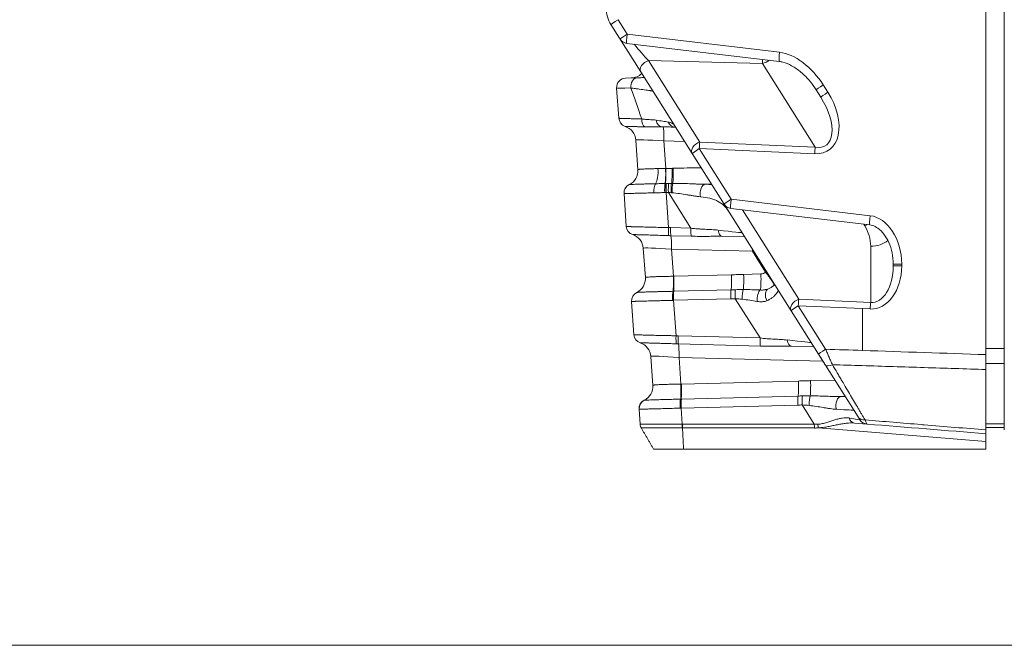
# Model space of a CAD drawing. Header units: millimetres. Extents: x 4 to 836, y 5 to 589.
# Tile 83 of 154: x 457 to 489, y 408 to 429. Entities that reach past the tile are written whole.
import ezdxf

# ---------------------------------------------------------------- set-up
doc = ezdxf.new("R2010")
doc.units = ezdxf.units.MM
doc.layers.add('1', color=7, linetype='Continuous', true_color=0xffffff)

msp = doc.modelspace()

# ---------------------------------------------------------------- linework, layer by layer
at = {"layer": '1', "color": 143, "linetype": 'Continuous', "lineweight": 18}
for p, q in [((488.795, 417.782), (488.795, 537.656)), ((477.016, 426.94), (476.049, 428.475)), ((476.563, 427.868), (481.504, 427.283)), ((478.682, 424.296), (477.016, 426.94)), ((476.525, 426.742), (476.895, 426.752)), ((476.302, 425.441), (476.233, 426.421)), ((482.849, 426.123), (482.699, 426.361)), ((476.92, 423.774), (476.852, 424.735)), ((479.714, 422.658), (478.682, 424.296)), ((476.547, 421.934), (476.473, 422.999)), ((481.89, 419.204), (479.714, 422.658)), ((479.932, 422.52), (484.437, 421.986)), ((480.383, 421.595), (479.658, 421.614)), ((477.164, 420.28), (477.098, 421.229)), ((485.195, 420.662), (485.195, 420.717)), ((476.792, 418.428), (476.717, 419.506)), ((482.775, 417.798), (481.89, 419.204)), ((482.625, 418.036), (481.9, 418.055)), ((477.408, 416.787), (477.343, 417.723)), ((482.998, 417.445), (482.775, 417.798)), ((484.055, 415.767), (482.998, 417.445)), ((488.195, 415.344), (488.195, 417.3)), ((488.795, 415.344), (488.795, 417.289)), ((483.519, 416.425), (483.638, 416.428)), ((476.995, 415.532), (476.961, 416.012)), ((484.115, 415.671), (484.055, 415.767)), ((484.345, 415.532), (483.946, 415.565)), ((488.195, 415.219), (488.195, 414.971)), ((488.195, 414.719), (488.195, 414.971)), ((478.402, 414.719), (488.195, 414.719))]:
    msp.add_line(p, q, dxfattribs=at)
at = {"layer": '1', "color": 143, "linetype": 'Continuous', "lineweight": 13}
for p, q in [((476.278, 428.635), (476.574, 428.166)), ((476.574, 428.166), (481.515, 427.581)), ((477.262, 427.312), (478.928, 424.668)), ((480.961, 427.215), (477.262, 427.312)), ((482.67, 424.502), (480.961, 427.215)), ((482.929, 426.521), (483.078, 426.283)), ((476.509, 425.176), (476.508, 425.176)), ((477.764, 424.705), (477.827, 423.813)), ((478.435, 424.688), (477.764, 424.705)), ((478.928, 424.668), (482.67, 424.502)), ((482.653, 424.29), (478.911, 424.456)), ((478.911, 424.456), (479.943, 422.817)), ((477.835, 423.034), (477.914, 421.899)), ((478.638, 421.88), (477.91, 423.036)), ((479.943, 422.817), (484.448, 422.284)), ((480.309, 422.475), (482.136, 419.576)), ((477.98, 421.897), (478.638, 421.88)), ((484.272, 421.958), (484.24, 422.01)), ((476.754, 421.67), (476.754, 421.67)), ((478.649, 421.618), (477.991, 421.635)), ((478.009, 421.199), (478.071, 420.321)), ((480.631, 421.13), (478.009, 421.199)), ((484.465, 419.473), (484.465, 421.292)), ((481.059, 420.452), (480.631, 421.13)), ((485.195, 420.717), (485.471, 420.717)), ((485.195, 420.662), (485.471, 420.662)), ((485.471, 420.717), (485.471, 420.662)), ((478.089, 420.321), (479.956, 420.37)), ((480.348, 420.382), (480.908, 420.396)), ((478.086, 419.834), (479.944, 419.883)), ((479.937, 419.59), (478.079, 419.542)), ((480.88, 418.321), (480.078, 419.595)), ((482.136, 419.576), (484.465, 419.473)), ((478.079, 419.542), (478.159, 418.393)), ((482.119, 419.364), (483.005, 417.958)), ((484.195, 419.272), (482.119, 419.364)), ((484.448, 419.261), (484.195, 419.272)), ((484.195, 419.272), (484.195, 417.917)), ((478.225, 418.391), (480.88, 418.321)), ((476.999, 418.163), (476.999, 418.163)), ((480.891, 418.059), (478.236, 418.129)), ((478.255, 417.692), (478.315, 416.827)), ((482.919, 417.57), (478.255, 417.692)), ((478.333, 416.827), (482.125, 416.927)), ((482.517, 416.939), (483.304, 416.959)), ((478.33, 416.341), (482.113, 416.44)), ((482.106, 416.147), (478.323, 416.048)), ((478.323, 416.048), (478.359, 415.531)), ((482.638, 415.53), (482.247, 416.151)), ((478.364, 415.53), (482.638, 415.53)), ((482.642, 415.405), (478.367, 415.405)), ((488.195, 414.971), (482.769, 415.412))]:
    msp.add_line(p, q, dxfattribs=at)
at = {"layer": '1', "color": 252, "linetype": 'Continuous', "lineweight": 13}
for p, q in [((488.195, 417.983), (488.795, 417.983)), ((488.795, 417.499), (488.195, 417.499)), ((488.195, 415.544), (488.795, 415.544))]:
    msp.add_line(p, q, dxfattribs=at)
at = {"layer": '1', "color": 252, "linetype": 'Continuous', "lineweight": 18}
for p, q in [((488.195, 417.499), (488.195, 417.846)), ((488.795, 417.778), (488.795, 417.499)), ((488.195, 417.3), (488.195, 417.499)), ((488.795, 417.289), (488.795, 417.499)), ((488.795, 415.419), (488.195, 415.419))]:
    msp.add_line(p, q, dxfattribs=at)
at = {"layer": '1', "color": 251, "linetype": 'Continuous', "lineweight": 18}
msp.add_line((359.949, 408.364), (510.845, 408.364), dxfattribs=at)
at = {"layer": '1', "color": 143, "linetype": 'Continuous', "lineweight": 18}
for centre, radius, start, end in [((476.895, 429.008), 1, 180, 212.2105), ((476.598, 428.166), 0.3, 212.2105, 263.2514), ((476.695, 427.247), 0.5, 271.5, 314.6811), ((476.533, 426.442), 0.3, 91.5, 184), ((476.601, 425.461), 0.3, 184, 251.9757), ((476.354, 424.7), 0.5, 4, 71.9757), ((476.772, 423.02), 0.3, 116.0243, 184), ((479.968, 422.817), 0.3, 212.2105, 263.2514), ((476.846, 421.955), 0.3, 184, 251.9757), ((476.599, 421.194), 0.5, 4, 71.9757), ((477.016, 419.527), 0.3, 116.0243, 184), ((477.092, 418.448), 0.3, 184, 251.9757), ((476.844, 417.688), 0.5, 4, 71.9757), ((477.26, 416.033), 0.3, 116.0243, 184), ((484.369, 415.831), 0.3, 212.2105, 265.352)]:
    msp.add_arc(centre, radius, start, end, dxfattribs=at)
at = {"layer": '1', "color": 143, "linetype": 'Continuous', "lineweight": 13}
msp.add_arc((480.902, 420.646), 0.25, 271.5, 308.9264, dxfattribs=at)
for centre, major_axis, ratio, start_param, end_param in [((476.303, 428.635), (-0.254, -0.16), 0.043295, 4.781005, 6.283185), ((476.598, 428.166), (-0.254, -0.16), 0.043295, 4.781005, 6.283185), ((476.598, 428.166), (-0.035, -0.298), 0.080476, 4.721912, 6.283175), ((476.772, 427.889), (0.713, -0.819), 0.012841, 4.761208, 5.484351), ((481.539, 427.581), (-0.035, -0.298), 0.080476, 4.721912, 6.27954), ((481.991, 426.039), (1.002, -1.427), 0.600947, 1.487779, 2.648226), ((477.27, 427.1), (-0.254, -0.16), 0.654571, 4.349867, 6.283185), ((480.918, 427.781), (0.013, -0.801), 0.059026, 0.784581, 0.997299), ((480.941, 427.745), (0.635, 0.4), 0.654571, 4.349867, 4.689799), ((476.902, 426.452), (-0.008, 0.3), 0.691468, 0, 1.655242), ((477.733, 426.474), (1.5, 0.052), 0.015001, 3.142117, 3.948619), ((478.008, 422.552), (1.886, -5.475), 0.005038, 2.120337, 2.353879), ((482.143, 425.798), (0.976, -1.383), 0.619087, 5.836311, 7.769629), ((482.953, 426.521), (-0.254, -0.16), 0.043295, 4.781005, 6.283185), ((483.103, 426.283), (-0.254, -0.16), 0.043295, 4.781005, 6.283185), ((482.168, 425.798), (0.846, -1.233), 0.500283, 5.842211, 7.775529), ((476.601, 425.462), (-0.299, -0.021), 0.999911, 0, 1.188335), ((477.196, 425.45), (-0.01, -0.3), 0.500098, 4.829948, 6.017033), ((477.711, 425.465), (0.008, 0.3), 0.699306, 1.88097, 3.141593), ((478.143, 425.454), (-0.008, -0.3), 0.901843, 5.201185, 6.283185), ((477.721, 424.665), (0.013, 0.5), 0.085301, 4.795792, 6.283185), ((477.86, 424.661), (1.008, -0.075), 0.036781, 1.668846, 3.146912), ((478.936, 424.456), (-0.254, -0.16), 0.654571, 4.349867, 6.283185), ((478.936, 424.456), (0.013, 0.3), 0.080955, 0.788352, 1.57438), ((478.936, 424.456), (-0.254, -0.16), 0.043295, 4.781005, 6.283185), ((482.677, 424.29), (0.013, 0.3), 0.080955, 0.788352, 1.57438), ((477.403, 423.763), (-0.013, 0.5), 0.343506, 3.611486, 4.797819), ((477.773, 423.772), (-0.012, 0.5), 0.095877, 3.605647, 4.791607), ((477.783, 423.773), (-0.013, 0.5), 0.089454, 3.605331, 4.791296), ((477.984, 423.778), (-0.012, 0.5), 0.089417, 3.602294, 4.791338), ((478.023, 423.779), (-0.012, 0.5), 0.089278, 3.599985, 4.791496), ((479.895, 420.369), (44.413, 0.884), 0.078542, 1.590075, 1.610406), ((476.772, 423.02), (0.132, -0.27), 0.999868, 3.141593, 4.328989), ((476.773, 423.021), (0.126, -0.272), 0.998812, 3.162449, 4.350961), ((477.547, 423.054), (0.007, -0.3), 0.35166, 3.613126, 4.799609), ((477.825, 423.058), (-0.004, 0.3), 0.118205, 0.465266, 1.652215), ((477.833, 423.058), (-0.004, 0.3), 0.11168, 0.46487, 1.651813), ((477.861, 423.059), (-0.008, 0.3), 0.089493, 0.463259, 1.649658), ((477.936, 423.061), (-0.008, 0.3), 0.089545, 0.4632, 1.649599), ((478.033, 423.062), (-0.002, 0.3), 0.127641, 0.462791, 1.675862), ((478.071, 423.062), (0.001, 0.3), 0.142144, 0.461465, 1.686647), ((479.117, 423.004), (0.006, 0.3), 0.580697, 0.078844, 1.953982), ((479.851, 420.328), (44.417, 0.925), 0.067314, 1.581716, 1.586115), ((479.968, 422.817), (-0.254, -0.16), 0.043295, 4.781005, 6.283185), ((479.968, 422.817), (-0.035, -0.298), 0.080476, 4.721912, 6.283175), ((484.473, 422.284), (-0.035, -0.298), 0.080476, 4.721912, 6.277558), ((484.421, 420.802), (0.119, -1.485), 0.702494, 1.457058, 3.001674), ((476.846, 421.955), (0.299, 0.021), 0.999911, 3.141593, 4.329928), ((477.94, 421.924), (0.013, 0.3), 0.083918, 1.655597, 2.844742), ((478.006, 421.922), (-0.008, -0.3), 0.085301, 4.795792, 5.982191), ((478.664, 421.904), (-0.008, -0.3), 0.085301, 4.795792, 5.982191), ((479.666, 421.914), (-0.008, -0.3), 0.512573, 5.062344, 6.283185), ((478.388, 421.947), (1.909, -0.217), 0.002715, 5.346643, 6.285359), ((484.253, 422.488), (0.635, 0.4), 0.654571, 4.349867, 4.48958), ((483.215, 421.292), (0, -1.25), 1, 1.570796, 2.132976), ((477.966, 421.158), (0.013, 0.5), 0.085301, 4.795792, 5.982191), ((484.445, 421.822), (0.75, 0), 0.707107, 4.738569, 5.582412), ((478.105, 421.155), (1.008, -0.075), 0.036781, 1.668846, 3.146912), ((480.588, 421.09), (0.013, 0.5), 0.085301, 4.795792, 4.936536), ((484.421, 420.747), (0.119, -1.485), 0.702494, 6.195627, 7.740243), ((484.445, 420.747), (0.076, -1.275), 0.585237, 6.207347, 7.751963), ((478.027, 420.28), (-0.014, 0.5), 0.089599, 3.605123, 4.791129), ((478.045, 420.281), (-0.013, 0.5), 0.089526, 3.604858, 4.791214), ((479.912, 420.329), (-0.013, 0.5), 0.089526, 3.604814, 4.791214), ((480.305, 420.341), (-0.013, 0.5), 0.089526, 3.587393, 4.791214), ((480.865, 420.356), (-0.013, 0.5), 0.089526, 3.428986, 4.791214), ((481.015, 420.411), (0.314, -0.389), 0.118734, 0, 1.57909), ((479.963, 419.615), (0.008, -0.3), 0.089526, 3.604814, 4.791214), ((480.104, 419.619), (0.009, -0.3), 0.089905, 3.604378, 4.790778), ((480.354, 419.62), (-0.006, -0.3), 0.186297, 3.593965, 4.860525), ((480.905, 419.59), (-0.022, -0.299), 0.396805, 3.454226, 5.021277), ((481.269, 419.639), (0.117, -0.276), 0.664207, 3.141593, 4.836156), ((477.016, 419.527), (0.132, -0.27), 0.999868, 3.141593, 4.328989), ((477.017, 419.527), (0.126, -0.272), 0.998812, 3.162449, 4.350961), ((478.079, 419.566), (0.005, -0.3), 0.110731, 3.606193, 4.793084), ((478.096, 419.566), (0.007, -0.3), 0.0966, 3.60519, 4.791826), ((478.105, 419.566), (0.008, -0.3), 0.089526, 3.604814, 4.791214), ((482.143, 419.364), (-0.254, -0.16), 0.654571, 4.349867, 6.283185), ((482.143, 419.364), (0.013, 0.3), 0.080955, 0.788352, 1.57438), ((482.143, 419.364), (-0.254, -0.16), 0.043295, 4.781005, 6.283185), ((484.473, 419.261), (0.013, 0.3), 0.080955, 0.788352, 1.57438), ((477.092, 418.449), (0.299, 0.021), 0.999911, 3.141593, 4.329928), ((478.185, 418.417), (-0.013, -0.3), 0.083918, 4.797189, 5.986334), ((478.251, 418.415), (-0.008, -0.3), 0.085301, 4.795792, 5.982191), ((480.906, 418.346), (-0.008, -0.3), 0.085301, 4.795792, 5.982191), ((478.211, 417.652), (0.013, 0.5), 0.085301, 4.795792, 5.982191), ((481.908, 418.355), (-0.008, -0.3), 0.512573, 5.062344, 6.283185), ((480.63, 418.389), (1.909, -0.217), 0.002715, 5.346643, 6.285359), ((483.029, 417.958), (-0.254, -0.16), 0.043295, 4.781005, 6.283185), ((478.35, 417.648), (1.008, -0.075), 0.036781, 1.668846, 3.146912), ((483.252, 417.604), (-0.254, -0.16), 0.394384, 0, 1.227132), ((478.272, 416.786), (-0.014, 0.5), 0.089599, 3.605123, 4.791129), ((478.29, 416.787), (-0.013, 0.5), 0.089526, 3.604858, 4.791214), ((482.081, 416.886), (-0.013, 0.5), 0.089526, 3.604814, 4.791214), ((482.474, 416.898), (-0.013, 0.5), 0.089526, 3.587393, 4.791214), ((482.132, 416.172), (0.008, -0.3), 0.089526, 3.604814, 4.791214), ((482.273, 416.176), (0.009, -0.3), 0.089905, 3.604378, 4.790778), ((482.524, 416.177), (-0.006, -0.3), 0.186297, 3.593965, 4.860525), ((483.527, 416.125), (0.008, -0.3), 0.630219, 3.141593, 5.088122), ((477.262, 416.034), (0.126, -0.272), 0.998812, 3.162449, 4.350961), ((478.323, 416.072), (0.005, -0.3), 0.110731, 3.606193, 4.793084), ((478.34, 416.072), (0.007, -0.3), 0.0966, 3.60519, 4.791826), ((478.349, 416.073), (0.008, -0.3), 0.089526, 3.604814, 4.791214), ((482.08, 416.087), (1.839, -0.105), 0.002954, 5.477977, 6.285291), ((483.97, 415.864), (-0.024, -0.299), 0.752324, 5.239732, 6.283185), ((482.127, 416.013), (1.988, -0.342), 0.002462, 5.679582, 6.2854), ((484.309, 415.927), (-0.254, -0.16), 0.81348, 0, 1.00541), ((478.385, 415.556), (-0.005, -0.3), 0.086118, 4.794943, 5.237322), ((482.665, 415.555), (0, -0.3), 0.087443, 4.79353, 5.235988), ((480.122, 419.195), (2.94, -3.56), 0.301184, 5.996291, 6.058814), ((480.099, 419.045), (3.062, -3.471), 0.359101, 5.976401, 6.038924), ((482.792, 415.562), (0.035, -0.298), 0.152544, 4.809433, 5.222021)]:
    msp.add_ellipse(centre, major_axis=major_axis, ratio=ratio, start_param=start_param, end_param=end_param, dxfattribs=at)
at = {"layer": '1', "color": 143, "linetype": 'Continuous', "lineweight": 18}
for centre, major_axis, ratio, start_param, end_param in [((476.421, 423.739), (0.499, 0.035), 0.999999, 5.098477, 6.283185), ((476.665, 420.245), (0.499, 0.035), 0.999999, 5.098477, 6.283185), ((476.909, 416.752), (-0.499, -0.035), 0.999999, 1.956885, 3.141593), ((477.261, 416.033), (0.132, -0.27), 0.999868, 3.141593, 4.328989), ((477.294, 415.553), (0.299, 0.021), 0.999986, 3.141593, 3.595376)]:
    msp.add_ellipse(centre, major_axis=major_axis, ratio=ratio, start_param=start_param, end_param=end_param, dxfattribs=at)
for points, degree in [([(488.195, 447.913), (488.195, 417.782)], 1), ([(476.92, 423.774), (476.92, 423.774)], 1), ([(476.641, 423.29), (476.641, 423.29), (476.64, 423.29), (476.64, 423.29)], 3), ([(476.64, 423.29), (476.64, 423.29), (476.641, 423.29), (476.641, 423.29)], 3), ([(477.164, 420.28), (477.164, 420.28)], 1), ([(476.885, 419.797), (476.885, 419.796), (476.885, 419.796), (476.885, 419.796)], 3), ([(476.885, 419.796), (476.885, 419.796), (476.885, 419.796), (476.885, 419.797)], 3), ([(482.323, 418.516), (482.376, 418.432), (482.374, 418.435)], 2), ([(477.408, 416.787), (477.408, 416.787)], 1), ([(477.13, 416.303), (477.129, 416.303), (477.129, 416.303), (477.129, 416.303)], 3), ([(477.129, 416.303), (477.129, 416.303), (477.129, 416.303), (477.13, 416.303)], 3), ([(477.429, 414.719), (477.034, 415.403)], 1), ([(488.195, 415.219), (486.912, 415.323), (485.628, 415.428), (484.345, 415.532)], 3)]:
    msp.add_open_spline(points, degree=degree, dxfattribs=at)
for points, knots in [([(481.504, 427.283), (481.542, 427.278), (481.681, 427.252), (481.927, 427.144), (482.227, 426.931), (482.491, 426.661), (482.639, 426.457), (482.699, 426.361)], [0, 0, 0, 0, 0.074838, 0.275017, 0.511896, 0.783313, 1, 1, 1, 1]), ([(476.895, 426.752), (476.949, 426.753), (477.001, 426.755), (477.077, 426.757), (477.102, 426.757), (477.128, 426.758), (477.13, 426.758), (477.132, 426.758)], [0, 0, 0, 0, 0.648824, 0.648824, 0.973236, 0.973236, 1, 1, 1, 1]), ([(477.703, 425.165), (477.658, 425.167), (477.612, 425.166), (477.519, 425.164), (477.473, 425.163), (477.379, 425.16), (477.333, 425.16), (477.239, 425.16), (477.193, 425.16), (477.147, 425.162)], [0, 0, 0, 0, 0.25, 0.25, 0.5, 0.5, 0.75, 0.75, 1, 1, 1, 1]), ([(478.135, 425.154), (478.134, 425.154), (478.134, 425.154), (478.081, 425.155), (478.018, 425.157), (477.926, 425.159), (477.907, 425.16), (477.869, 425.161), (477.81, 425.163), (477.747, 425.164), (477.703, 425.165)], [0, 0, 0, 0, 0.000469, 0.000469, 0.500234, 0.500234, 0.625176, 0.625176, 0.750117, 1, 1, 1, 1]), ([(478.135, 425.154), (478.108, 425.155), (478.079, 425.155), (478.015, 425.157), (477.981, 425.158), (477.873, 425.161), (477.792, 425.163), (477.703, 425.165)], [0, 0, 0, 0, 0.25, 0.25, 0.5, 0.5, 1, 1, 1, 1]), ([(484.437, 421.986), (484.464, 421.983), (484.557, 421.964), (484.725, 421.875), (484.911, 421.684), (485.068, 421.411), (485.171, 421.078), (485.195, 420.84), (485.195, 420.717)], [0, 0, 0, 0, 0.050858, 0.181159, 0.35065, 0.548442, 0.771002, 1, 1, 1, 1]), ([(479.658, 421.614), (479.578, 421.616), (479.496, 421.616), (479.331, 421.616), (479.248, 421.615), (479.121, 421.614), (479.079, 421.614), (478.994, 421.614), (478.951, 421.614), (478.822, 421.614), (478.736, 421.616), (478.649, 421.618)], [0, 0, 0, 0, 0.25, 0.25, 0.5, 0.5, 0.625, 0.625, 0.75, 0.75, 1, 1, 1, 1]), ([(481.151, 419.916), (481.186, 419.93), (481.216, 419.946), (481.271, 419.979), (481.295, 419.995), (481.336, 420.027), (481.353, 420.042), (481.369, 420.057)], [0, 0, 0, 0, 0.340483, 0.340483, 0.680967, 0.680967, 1, 1, 1, 1]), ([(482.316, 418.526), (482.329, 418.507), (482.361, 418.456), (482.373, 418.437), (482.374, 418.435), (482.374, 418.435)], [0, 0, 0, 0, 0.292474, 0.899514, 1, 1, 1, 1]), ([(481.9, 418.055), (481.82, 418.058), (481.738, 418.058), (481.573, 418.057), (481.49, 418.056), (481.363, 418.055), (481.321, 418.055), (481.236, 418.055), (481.193, 418.055), (481.064, 418.056), (480.978, 418.057), (480.891, 418.059)], [0, 0, 0, 0, 0.25, 0.25, 0.5, 0.5, 0.625, 0.625, 0.75, 0.75, 1, 1, 1, 1]), ([(482.998, 417.445), (482.98, 417.472), (482.962, 417.501), (482.926, 417.558), (482.908, 417.588), (482.88, 417.632), (482.87, 417.647), (482.852, 417.677), (482.842, 417.692), (482.813, 417.737), (482.794, 417.768), (482.775, 417.798)], [0, 0, 0, 0, 0.25, 0.25, 0.5, 0.5, 0.625, 0.625, 0.75, 0.75, 1, 1, 1, 1]), ([(488.195, 417.782), (488.195, 417.74), (488.195, 417.656), (488.195, 417.574), (488.195, 417.513), (488.195, 417.493), (488.195, 417.453), (488.195, 417.433), (488.195, 417.375), (488.195, 417.337), (488.195, 417.3)], [0, 0, 0, 0, 0.25, 0.5, 0.5, 0.625, 0.625, 0.75, 0.75, 1, 1, 1, 1]), ([(484.115, 415.671), (484.115, 415.671), (484.114, 415.673), (484.108, 415.682), (484.105, 415.688), (484.094, 415.705), (484.088, 415.715), (484.073, 415.738), (484.064, 415.752), (484.055, 415.767)], [0, 0, 0, 0, 0.25, 0.25, 0.5, 0.5, 0.75, 0.75, 1, 1, 1, 1]), ([(478.366, 415.405), (478.366, 415.425), (478.365, 415.445), (478.364, 415.487), (478.364, 415.509), (478.364, 415.531)], [0, 0, 0, 0, 0.5, 0.5, 1, 1, 1, 1]), ([(488.195, 415.344), (488.195, 415.323), (488.195, 415.287), (488.195, 415.261), (488.195, 415.246), (488.195, 415.241), (488.195, 415.233), (488.195, 415.23), (488.195, 415.222), (488.195, 415.219), (488.195, 415.219)], [0, 0, 0, 0, 0.250182, 0.500365, 0.500365, 0.625456, 0.625456, 0.750547, 0.750547, 1, 1, 1, 1]), ([(478.402, 414.719), (478.168, 414.719), (477.942, 414.719), (477.565, 414.719), (477.44, 414.719), (477.429, 414.719), (477.429, 414.719), (477.429, 414.719)], [0, 0, 0, 0, 0.444489, 0.444489, 0.97588, 0.97588, 1, 1, 1, 1])]:
    msp.add_open_spline(points, degree=3, knots=knots, dxfattribs=at)
at = {"layer": '1', "color": 143, "linetype": 'Continuous', "lineweight": 13}
for points, knots in [([(477.412, 426.312), (477.41, 426.315), (477.403, 426.317), (477.381, 426.324), (477.366, 426.327), (477.337, 426.333), (477.327, 426.335), (477.304, 426.339), (477.291, 426.341), (477.252, 426.347), (477.222, 426.351), (477.125, 426.365), (477.05, 426.375), (476.946, 426.389), (476.925, 426.392), (476.881, 426.398), (476.815, 426.406), (476.745, 426.415), (476.696, 426.421)], [0, 0, 0, 0, 0.125, 0.125, 0.25, 0.25, 0.3125, 0.3125, 0.375, 0.375, 0.5, 0.5, 0.75, 0.75, 0.8125, 0.8125, 0.875, 1, 1, 1, 1]), ([(476.302, 425.441), (476.302, 425.44), (476.306, 425.44), (476.319, 425.439), (476.324, 425.439), (476.334, 425.439), (476.337, 425.438), (476.345, 425.438), (476.349, 425.438), (476.37, 425.437), (476.411, 425.436), (476.468, 425.434), (476.509, 425.433), (476.518, 425.433), (476.535, 425.432), (476.561, 425.431), (476.59, 425.431), (476.649, 425.429), (476.691, 425.428), (476.759, 425.426), (476.783, 425.426), (476.832, 425.425), (476.857, 425.424), (476.935, 425.422), (476.989, 425.421), (477.046, 425.42)], [0, 0, 0, 0, 0.125, 0.125, 0.1875, 0.1875, 0.21875, 0.21875, 0.25, 0.25, 0.375, 0.5, 0.5, 0.53125, 0.53125, 0.5625, 0.625, 0.625, 0.75, 0.75, 0.8125, 0.8125, 0.875, 0.875, 1, 1, 1, 1]), ([(477.046, 425.42), (477.088, 425.413), (477.129, 425.408), (477.21, 425.401), (477.249, 425.398), (477.326, 425.394), (477.364, 425.392), (477.438, 425.387), (477.474, 425.384), (477.509, 425.379)], [0, 0, 0, 0, 0.25, 0.25, 0.5, 0.5, 0.75, 0.75, 1, 1, 1, 1]), ([(477.509, 425.379), (477.588, 425.367), (477.66, 425.356), (477.759, 425.341), (477.79, 425.337), (477.848, 425.328), (477.875, 425.323), (477.9, 425.319)], [0, 0, 0, 0, 0.5, 0.5, 0.75, 0.75, 1, 1, 1, 1]), ([(477.9, 425.319), (477.951, 425.311), (477.993, 425.299), (478.061, 425.262), (478.088, 425.238), (478.107, 425.208)], [0, 0, 0, 0, 0.5, 0.5, 1, 1, 1, 1]), ([(477.147, 425.162), (477.099, 425.163), (477.053, 425.165), (476.987, 425.167), (476.966, 425.167), (476.924, 425.168), (476.904, 425.169), (476.846, 425.171), (476.81, 425.172), (476.76, 425.173), (476.744, 425.173), (476.713, 425.174), (476.699, 425.174), (476.657, 425.175), (476.608, 425.176), (476.572, 425.177), (476.549, 425.177), (476.543, 425.177), (476.531, 425.177), (476.526, 425.177), (476.514, 425.177), (476.51, 425.177), (476.509, 425.176)], [0, 0, 0, 0, 0.125, 0.125, 0.1875, 0.1875, 0.25, 0.25, 0.375, 0.375, 0.4375, 0.4375, 0.5, 0.5, 0.625, 0.75, 0.75, 0.8125, 0.8125, 0.875, 0.875, 1, 1, 1, 1]), ([(476.92, 423.774), (476.92, 423.776), (476.927, 423.779), (476.95, 423.783), (476.972, 423.786), (476.981, 423.787), (476.999, 423.788), (477.01, 423.789), (477.043, 423.792), (477.068, 423.793), (477.112, 423.796), (477.127, 423.797), (477.159, 423.798), (477.176, 423.799), (477.229, 423.801), (477.266, 423.803), (477.326, 423.805), (477.347, 423.805), (477.389, 423.806), (477.411, 423.807), (477.478, 423.809), (477.525, 423.81), (477.573, 423.811)], [0, 0, 0, 0, 0.125, 0.25, 0.25, 0.3125, 0.3125, 0.375, 0.375, 0.5, 0.5, 0.5625, 0.5625, 0.625, 0.625, 0.75, 0.75, 0.8125, 0.8125, 0.875, 0.875, 1, 1, 1, 1]), ([(476.641, 423.29), (476.643, 423.291), (476.656, 423.292), (476.687, 423.294), (476.718, 423.296), (476.729, 423.297), (476.754, 423.298), (476.768, 423.298), (476.812, 423.3), (476.845, 423.301), (476.902, 423.303), (476.921, 423.304), (476.953, 423.305), (476.963, 423.305), (476.985, 423.306), (476.996, 423.306), (477.052, 423.308), (477.101, 423.31), (477.177, 423.312), (477.204, 423.312), (477.245, 423.314), (477.258, 423.314), (477.286, 423.315), (477.301, 423.315), (477.372, 423.317), (477.431, 423.318), (477.493, 423.32)], [0, 0, 0, 0, 0.125, 0.25, 0.25, 0.3125, 0.3125, 0.375, 0.375, 0.5, 0.5, 0.5625, 0.5625, 0.59375, 0.59375, 0.625, 0.625, 0.75, 0.75, 0.8125, 0.8125, 0.84375, 0.84375, 0.875, 0.875, 1, 1, 1, 1]), ([(478.053, 423.331), (478.144, 423.331), (478.235, 423.331), (478.414, 423.327), (478.503, 423.324), (478.635, 423.319), (478.679, 423.317), (478.767, 423.313), (478.811, 423.311), (478.897, 423.308), (478.94, 423.307), (479.025, 423.305), (479.067, 423.304), (479.109, 423.304)], [0, 0, 0, 0, 0.25, 0.25, 0.5, 0.5, 0.625, 0.625, 0.75, 0.75, 0.875, 0.875, 1, 1, 1, 1]), ([(477.442, 423.025), (477.373, 423.024), (477.307, 423.022), (477.181, 423.018), (477.12, 423.017), (477.048, 423.015), (477.034, 423.015), (477.005, 423.014), (476.991, 423.013), (476.95, 423.012), (476.924, 423.012), (476.848, 423.01), (476.801, 423.008), (476.737, 423.007), (476.717, 423.006), (476.688, 423.005), (476.679, 423.005), (476.661, 423.004), (476.652, 423.004), (476.61, 423.003), (476.581, 423.002), (476.545, 423.001), (476.534, 423.001), (476.515, 423), (476.507, 423), (476.486, 422.999), (476.478, 422.999), (476.474, 422.999)], [0, 0, 0, 0, 0.125, 0.125, 0.25, 0.25, 0.28125, 0.28125, 0.3125, 0.3125, 0.375, 0.375, 0.5, 0.5, 0.5625, 0.5625, 0.59375, 0.59375, 0.625, 0.625, 0.75, 0.75, 0.8125, 0.8125, 0.875, 0.875, 1, 1, 1, 1]), ([(477.79, 423.033), (477.73, 423.032), (477.672, 423.03), (477.556, 423.028), (477.498, 423.027), (477.442, 423.025)], [0, 0, 0, 0, 0.5, 0.5, 1, 1, 1, 1]), ([(477.8, 423.033), (477.798, 423.033), (477.797, 423.033), (477.793, 423.033), (477.792, 423.033), (477.79, 423.033)], [0, 0, 0, 0, 0.522587, 0.522587, 1, 1, 1, 1]), ([(478.953, 422.895), (478.919, 422.899), (478.883, 422.903), (478.811, 422.914), (478.774, 422.919), (478.718, 422.928), (478.699, 422.932), (478.662, 422.938), (478.605, 422.947), (478.547, 422.957), (478.431, 422.976), (478.352, 422.989), (478.193, 423.011), (478.112, 423.02), (478.029, 423.028)], [0, 0, 0, 0, 0.125, 0.125, 0.25, 0.25, 0.3125, 0.3125, 0.375, 0.5, 0.5, 0.75, 0.75, 1, 1, 1, 1]), ([(479.864, 422.419), (479.816, 422.495), (479.764, 422.56), (479.645, 422.672), (479.579, 422.719), (479.484, 422.767), (479.464, 422.776), (479.424, 422.793), (479.363, 422.817), (479.297, 422.836), (479.16, 422.869), (479.061, 422.884), (478.953, 422.895)], [0, 0, 0, 0, 0.25, 0.25, 0.5, 0.5, 0.5625, 0.5625, 0.625, 0.75, 0.75, 1, 1, 1, 1]), ([(476.547, 421.934), (476.547, 421.934), (476.548, 421.934), (476.55, 421.934), (476.551, 421.934), (476.558, 421.933), (476.564, 421.933), (476.59, 421.932), (476.615, 421.931), (476.657, 421.929), (476.666, 421.929), (476.685, 421.929), (476.715, 421.928), (476.749, 421.927), (476.822, 421.925), (476.878, 421.923), (477.004, 421.92), (477.072, 421.918), (477.183, 421.916), (477.221, 421.915), (477.28, 421.913), (477.3, 421.913), (477.341, 421.912), (477.361, 421.912), (477.466, 421.909), (477.552, 421.907), (477.685, 421.904), (477.73, 421.903), (477.798, 421.902), (477.821, 421.901), (477.868, 421.9), (477.891, 421.9), (477.914, 421.899)], [0, 0, 0, 0, 0.03125, 0.03125, 0.0625, 0.0625, 0.125, 0.125, 0.25, 0.25, 0.28125, 0.28125, 0.3125, 0.375, 0.375, 0.5, 0.5, 0.625, 0.625, 0.6875, 0.6875, 0.71875, 0.71875, 0.75, 0.75, 0.875, 0.875, 0.9375, 0.9375, 0.96875, 0.96875, 1, 1, 1, 1]), ([(478.638, 421.88), (478.715, 421.871), (478.792, 421.864), (478.907, 421.855), (478.945, 421.852), (479.021, 421.848), (479.058, 421.845), (479.169, 421.839), (479.241, 421.836), (479.382, 421.828), (479.451, 421.823), (479.519, 421.815)], [0, 0, 0, 0, 0.25, 0.25, 0.375, 0.375, 0.5, 0.5, 0.75, 0.75, 1, 1, 1, 1]), ([(477.921, 421.637), (477.901, 421.638), (477.881, 421.639), (477.842, 421.64), (477.822, 421.641), (477.764, 421.643), (477.726, 421.644), (477.614, 421.648), (477.541, 421.651), (477.453, 421.653), (477.435, 421.654), (477.401, 421.655), (477.35, 421.657), (477.301, 421.658), (477.208, 421.661), (477.15, 421.663), (477.042, 421.666), (476.995, 421.667), (476.932, 421.668), (476.913, 421.669), (476.877, 421.669), (476.861, 421.67), (476.817, 421.67), (476.795, 421.671), (476.772, 421.671), (476.766, 421.671), (476.759, 421.67), (476.758, 421.67), (476.755, 421.67), (476.754, 421.67), (476.754, 421.67)], [0, 0, 0, 0, 0.03125, 0.03125, 0.0625, 0.0625, 0.125, 0.125, 0.25, 0.25, 0.28125, 0.28125, 0.3125, 0.375, 0.375, 0.5, 0.5, 0.625, 0.625, 0.6875, 0.6875, 0.75, 0.75, 0.875, 0.875, 0.9375, 0.9375, 0.96875, 0.96875, 1, 1, 1, 1]), ([(477.164, 420.28), (477.164, 420.283), (477.169, 420.285), (477.186, 420.288), (477.193, 420.289), (477.205, 420.291), (477.21, 420.291), (477.22, 420.292), (477.225, 420.293), (477.252, 420.296), (477.28, 420.298), (477.328, 420.301), (477.345, 420.302), (477.373, 420.303), (477.383, 420.304), (477.402, 420.305), (477.412, 420.305), (477.464, 420.307), (477.51, 420.309), (477.583, 420.311), (477.609, 420.312), (477.662, 420.314), (477.689, 420.314), (477.771, 420.316), (477.828, 420.317), (477.918, 420.319), (477.948, 420.319), (478.009, 420.32), (478.04, 420.32), (478.071, 420.321)], [0, 0, 0, 0, 0.125, 0.125, 0.1875, 0.1875, 0.21875, 0.21875, 0.25, 0.25, 0.375, 0.375, 0.4375, 0.4375, 0.46875, 0.46875, 0.5, 0.5, 0.625, 0.625, 0.6875, 0.6875, 0.75, 0.75, 0.875, 0.875, 0.9375, 0.9375, 1, 1, 1, 1]), ([(480.336, 419.891), (480.43, 419.89), (480.523, 419.889), (480.707, 419.884), (480.799, 419.88), (480.89, 419.877)], [0, 0, 0, 0, 0.5, 0.5, 1, 1, 1, 1]), ([(480.89, 419.877), (480.938, 419.874), (480.984, 419.876), (481.039, 419.884), (481.05, 419.886), (481.071, 419.89), (481.082, 419.892), (481.113, 419.901), (481.133, 419.908), (481.151, 419.916)], [0, 0, 0, 0, 0.5, 0.5, 0.625, 0.625, 0.75, 0.75, 1, 1, 1, 1]), ([(476.885, 419.797), (476.887, 419.797), (476.896, 419.798), (476.92, 419.8), (476.93, 419.801), (476.947, 419.802), (476.953, 419.802), (476.966, 419.803), (476.973, 419.803), (477.01, 419.805), (477.046, 419.806), (477.109, 419.808), (477.132, 419.809), (477.18, 419.811), (477.205, 419.812), (477.286, 419.814), (477.344, 419.816), (477.438, 419.819), (477.47, 419.819), (477.521, 419.821), (477.538, 419.821), (477.572, 419.822), (477.59, 419.823), (477.678, 419.825), (477.751, 419.827), (477.864, 419.829), (477.903, 419.83), (477.981, 419.832), (478.02, 419.833), (478.059, 419.834)], [0, 0, 0, 0, 0.125, 0.125, 0.1875, 0.1875, 0.21875, 0.21875, 0.25, 0.25, 0.375, 0.375, 0.4375, 0.4375, 0.5, 0.5, 0.625, 0.625, 0.6875, 0.6875, 0.71875, 0.71875, 0.75, 0.75, 0.875, 0.875, 0.9375, 0.9375, 1, 1, 1, 1]), ([(480.785, 419.507), (480.707, 419.52), (480.627, 419.533), (480.464, 419.557), (480.382, 419.568), (480.298, 419.577)], [0, 0, 0, 0, 0.5, 0.5, 1, 1, 1, 1]), ([(481.476, 419.861), (481.476, 419.86), (481.475, 419.857), (481.469, 419.846), (481.464, 419.838), (481.455, 419.823), (481.451, 419.817), (481.443, 419.805), (481.438, 419.798), (481.423, 419.776), (481.411, 419.761), (481.383, 419.726), (481.367, 419.708), (481.339, 419.68), (481.329, 419.671), (481.307, 419.652), (481.296, 419.642), (481.259, 419.613), (481.232, 419.594), (481.171, 419.559), (481.138, 419.543), (481.101, 419.528)], [0, 0, 0, 0, 0.125, 0.125, 0.25, 0.25, 0.3125, 0.3125, 0.375, 0.375, 0.5, 0.5, 0.625, 0.625, 0.6875, 0.6875, 0.75, 0.75, 0.875, 0.875, 1, 1, 1, 1]), ([(478.046, 419.541), (477.957, 419.539), (477.871, 419.536), (477.745, 419.533), (477.704, 419.532), (477.642, 419.531), (477.622, 419.53), (477.581, 419.529), (477.561, 419.528), (477.462, 419.526), (477.387, 419.524), (477.282, 419.521), (477.248, 419.52), (477.199, 419.519), (477.183, 419.518), (477.151, 419.518), (477.135, 419.517), (477.06, 419.515), (477.006, 419.514), (476.934, 419.512), (476.912, 419.511), (476.881, 419.51), (476.871, 419.51), (476.852, 419.509), (476.843, 419.509), (476.8, 419.508), (476.773, 419.507), (476.744, 419.506), (476.736, 419.506), (476.728, 419.506), (476.725, 419.505), (476.721, 419.505), (476.72, 419.505), (476.719, 419.505)], [0, 0, 0, 0, 0.125, 0.125, 0.1875, 0.1875, 0.21875, 0.21875, 0.25, 0.25, 0.375, 0.375, 0.4375, 0.4375, 0.46875, 0.46875, 0.5, 0.5, 0.625, 0.625, 0.6875, 0.6875, 0.71875, 0.71875, 0.75, 0.75, 0.875, 0.875, 0.9375, 0.9375, 0.96875, 0.96875, 1, 1, 1, 1]), ([(481.101, 419.528), (481.079, 419.519), (481.055, 419.512), (481.018, 419.505), (481.005, 419.503), (480.979, 419.499), (480.966, 419.498), (480.899, 419.494), (480.843, 419.498), (480.785, 419.507)], [0, 0, 0, 0, 0.25, 0.25, 0.375, 0.375, 0.5, 0.5, 1, 1, 1, 1]), ([(476.792, 418.428), (476.792, 418.428), (476.793, 418.428), (476.795, 418.427), (476.797, 418.427), (476.803, 418.427), (476.81, 418.426), (476.835, 418.425), (476.86, 418.424), (476.902, 418.423), (476.911, 418.423), (476.93, 418.422), (476.96, 418.421), (476.994, 418.42), (477.067, 418.418), (477.123, 418.417), (477.249, 418.414), (477.317, 418.412), (477.428, 418.409), (477.466, 418.408), (477.525, 418.407), (477.545, 418.407), (477.586, 418.406), (477.607, 418.405), (477.711, 418.403), (477.797, 418.401), (477.93, 418.398), (477.975, 418.397), (478.044, 418.396), (478.067, 418.395), (478.113, 418.394), (478.136, 418.394), (478.159, 418.393)], [0, 0, 0, 0, 0.03125, 0.03125, 0.0625, 0.0625, 0.125, 0.125, 0.25, 0.25, 0.28125, 0.28125, 0.3125, 0.375, 0.375, 0.5, 0.5, 0.625, 0.625, 0.6875, 0.6875, 0.71875, 0.71875, 0.75, 0.75, 0.875, 0.875, 0.9375, 0.9375, 0.96875, 0.96875, 1, 1, 1, 1]), ([(480.88, 418.321), (480.957, 418.313), (481.034, 418.305), (481.149, 418.296), (481.187, 418.294), (481.263, 418.289), (481.3, 418.287), (481.41, 418.281), (481.483, 418.277), (481.624, 418.269), (481.693, 418.264), (481.761, 418.256)], [0, 0, 0, 0, 0.25, 0.25, 0.375, 0.375, 0.5, 0.5, 0.75, 0.75, 1, 1, 1, 1]), ([(478.166, 418.131), (478.146, 418.132), (478.126, 418.132), (478.087, 418.134), (478.068, 418.135), (478.01, 418.137), (477.971, 418.138), (477.859, 418.142), (477.786, 418.144), (477.698, 418.147), (477.68, 418.147), (477.646, 418.149), (477.595, 418.15), (477.546, 418.152), (477.453, 418.154), (477.395, 418.156), (477.288, 418.159), (477.24, 418.16), (477.178, 418.162), (477.158, 418.162), (477.123, 418.163), (477.106, 418.163), (477.062, 418.164), (477.04, 418.164), (477.017, 418.164), (477.011, 418.164), (477.005, 418.164), (477.003, 418.164), (477, 418.164), (477, 418.163), (476.999, 418.163)], [0, 0, 0, 0, 0.03125, 0.03125, 0.0625, 0.0625, 0.125, 0.125, 0.25, 0.25, 0.28125, 0.28125, 0.3125, 0.375, 0.375, 0.5, 0.5, 0.625, 0.625, 0.6875, 0.6875, 0.75, 0.75, 0.875, 0.875, 0.9375, 0.9375, 0.96875, 0.96875, 1, 1, 1, 1]), ([(483.005, 417.958), (483.024, 417.914), (483.043, 417.871), (483.071, 417.806), (483.08, 417.785), (483.099, 417.742), (483.108, 417.721), (483.136, 417.658), (483.154, 417.616), (483.19, 417.535), (483.208, 417.495), (483.226, 417.456)], [0, 0, 0, 0, 0.25, 0.25, 0.375, 0.375, 0.5, 0.5, 0.75, 0.75, 1, 1, 1, 1]), ([(483.226, 417.456), (483.278, 417.367), (483.33, 417.279), (483.406, 417.15), (483.432, 417.107), (483.482, 417.022), (483.507, 416.98), (483.63, 416.771), (483.724, 416.613), (483.901, 416.312), (483.985, 416.17), (484.084, 416.003), (484.103, 415.97), (484.141, 415.906), (484.16, 415.874), (484.215, 415.782), (484.249, 415.723), (484.283, 415.667)], [0, 0, 0, 0, 0.125, 0.125, 0.1875, 0.1875, 0.25, 0.25, 0.5, 0.5, 0.75, 0.75, 0.8125, 0.8125, 0.875, 0.875, 1, 1, 1, 1]), ([(488.195, 417.3), (487.531, 417.321), (486.867, 417.342), (485.531, 417.384), (484.86, 417.405), (483.868, 417.436), (483.547, 417.446), (483.226, 417.456)], [0, 0, 0, 0, 0.400895, 0.400895, 0.806151, 0.806151, 1, 1, 1, 1]), ([(477.408, 416.787), (477.408, 416.789), (477.414, 416.791), (477.43, 416.794), (477.437, 416.796), (477.45, 416.797), (477.454, 416.798), (477.464, 416.799), (477.469, 416.799), (477.497, 416.802), (477.524, 416.804), (477.572, 416.807), (477.589, 416.808), (477.617, 416.81), (477.627, 416.81), (477.647, 416.811), (477.657, 416.811), (477.709, 416.814), (477.754, 416.815), (477.827, 416.818), (477.853, 416.819), (477.906, 416.82), (477.933, 416.821), (478.015, 416.823), (478.073, 416.824), (478.162, 416.825), (478.192, 416.826), (478.253, 416.826), (478.284, 416.827), (478.315, 416.827)], [0, 0, 0, 0, 0.125, 0.125, 0.1875, 0.1875, 0.21875, 0.21875, 0.25, 0.25, 0.375, 0.375, 0.4375, 0.4375, 0.46875, 0.46875, 0.5, 0.5, 0.625, 0.625, 0.6875, 0.6875, 0.75, 0.75, 0.875, 0.875, 0.9375, 0.9375, 1, 1, 1, 1]), ([(482.505, 416.448), (482.593, 416.447), (482.68, 416.446), (482.853, 416.441), (482.939, 416.438), (483.109, 416.432), (483.193, 416.429), (483.318, 416.425), (483.359, 416.425), (483.44, 416.424), (483.48, 416.424), (483.519, 416.425)], [0, 0, 0, 0, 0.25, 0.25, 0.5, 0.5, 0.75, 0.75, 0.875, 0.875, 1, 1, 1, 1]), ([(478.29, 416.047), (478.202, 416.045), (478.116, 416.043), (477.989, 416.04), (477.948, 416.039), (477.886, 416.037), (477.866, 416.036), (477.826, 416.035), (477.806, 416.035), (477.706, 416.032), (477.632, 416.03), (477.526, 416.028), (477.492, 416.027), (477.443, 416.025), (477.427, 416.025), (477.395, 416.024), (477.38, 416.024), (477.304, 416.022), (477.25, 416.02), (477.178, 416.018), (477.156, 416.017), (477.125, 416.017), (477.115, 416.016), (477.096, 416.016), (477.087, 416.015), (477.044, 416.014), (477.018, 416.013), (476.989, 416.013), (476.981, 416.012), (476.972, 416.012), (476.969, 416.012), (476.965, 416.012), (476.964, 416.012), (476.963, 416.012)], [0, 0, 0, 0, 0.125, 0.125, 0.1875, 0.1875, 0.21875, 0.21875, 0.25, 0.25, 0.375, 0.375, 0.4375, 0.4375, 0.46875, 0.46875, 0.5, 0.5, 0.625, 0.625, 0.6875, 0.6875, 0.71875, 0.71875, 0.75, 0.75, 0.875, 0.875, 0.9375, 0.9375, 0.96875, 0.96875, 1, 1, 1, 1]), ([(477.13, 416.303), (477.132, 416.304), (477.141, 416.305), (477.165, 416.307), (477.174, 416.307), (477.191, 416.308), (477.197, 416.308), (477.211, 416.309), (477.218, 416.309), (477.255, 416.311), (477.291, 416.313), (477.353, 416.315), (477.376, 416.316), (477.424, 416.317), (477.45, 416.318), (477.53, 416.321), (477.588, 416.322), (477.682, 416.325), (477.715, 416.326), (477.765, 416.327), (477.782, 416.328), (477.817, 416.329), (477.834, 416.329), (477.922, 416.331), (477.995, 416.333), (478.108, 416.336), (478.147, 416.337), (478.225, 416.338), (478.264, 416.339), (478.304, 416.34)], [0, 0, 0, 0, 0.125, 0.125, 0.1875, 0.1875, 0.21875, 0.21875, 0.25, 0.25, 0.375, 0.375, 0.4375, 0.4375, 0.5, 0.5, 0.625, 0.625, 0.6875, 0.6875, 0.71875, 0.71875, 0.75, 0.75, 0.875, 0.875, 0.9375, 0.9375, 1, 1, 1, 1]), ([(483.354, 416.011), (483.322, 416.012), (483.288, 416.016), (483.22, 416.023), (483.185, 416.028), (483.113, 416.038), (483.077, 416.044), (483.004, 416.056), (482.967, 416.062), (482.856, 416.08), (482.78, 416.092), (482.626, 416.115), (482.547, 416.126), (482.467, 416.134)], [0, 0, 0, 0, 0.125, 0.125, 0.25, 0.25, 0.375, 0.375, 0.5, 0.5, 0.75, 0.75, 1, 1, 1, 1]), ([(482.75, 415.528), (482.801, 415.53), (482.851, 415.536), (482.925, 415.551), (482.949, 415.556), (482.997, 415.569), (483.021, 415.575), (483.09, 415.596), (483.135, 415.611), (483.222, 415.641), (483.265, 415.655), (483.327, 415.675), (483.348, 415.681), (483.389, 415.693), (483.409, 415.699), (483.469, 415.714), (483.508, 415.722), (483.621, 415.739), (483.693, 415.741), (483.763, 415.729)], [0, 0, 0, 0, 0.125, 0.125, 0.1875, 0.1875, 0.25, 0.25, 0.375, 0.375, 0.5, 0.5, 0.5625, 0.5625, 0.625, 0.625, 0.75, 0.75, 1, 1, 1, 1]), ([(476.995, 415.532), (476.995, 415.532), (476.995, 415.532), (476.998, 415.531), (476.999, 415.531), (477.006, 415.531), (477.012, 415.531), (477.038, 415.531), (477.063, 415.532), (477.113, 415.531), (477.132, 415.531), (477.173, 415.531), (477.196, 415.53), (477.269, 415.529), (477.324, 415.528), (477.419, 415.527), (477.452, 415.527), (477.52, 415.527), (477.591, 415.527), (477.667, 415.528), (477.726, 415.529), (477.746, 415.529), (477.787, 415.53), (477.807, 415.53), (477.911, 415.531), (477.997, 415.531), (478.13, 415.531), (478.175, 415.531), (478.244, 415.531), (478.267, 415.531), (478.313, 415.531), (478.336, 415.531), (478.359, 415.531)], [0, 0, 0, 0, 0.03125, 0.03125, 0.0625, 0.0625, 0.125, 0.125, 0.25, 0.25, 0.3125, 0.3125, 0.375, 0.375, 0.5, 0.5, 0.5625, 0.5625, 0.625, 0.6875, 0.6875, 0.71875, 0.71875, 0.75, 0.75, 0.875, 0.875, 0.9375, 0.9375, 0.96875, 0.96875, 1, 1, 1, 1]), ([(478.361, 415.406), (478.338, 415.406), (478.316, 415.406), (478.271, 415.407), (478.248, 415.407), (478.182, 415.408), (478.138, 415.408), (478.008, 415.41), (477.925, 415.41), (477.824, 415.41), (477.804, 415.409), (477.764, 415.409), (477.706, 415.409), (477.613, 415.408), (477.544, 415.408), (477.478, 415.407), (477.446, 415.408), (477.354, 415.408), (477.3, 415.409), (477.229, 415.41), (477.207, 415.41), (477.167, 415.41), (477.149, 415.409), (477.1, 415.408), (477.076, 415.407), (477.051, 415.405), (477.045, 415.405), (477.038, 415.404), (477.037, 415.404), (477.035, 415.403), (477.034, 415.403), (477.034, 415.403)], [0, 0, 0, 0, 0.03125, 0.03125, 0.0625, 0.0625, 0.125, 0.125, 0.25, 0.25, 0.28125, 0.28125, 0.3125, 0.375, 0.4375, 0.4375, 0.5, 0.5, 0.625, 0.625, 0.6875, 0.6875, 0.75, 0.75, 0.875, 0.875, 0.9375, 0.9375, 0.96875, 0.96875, 1, 1, 1, 1]), ([(483.946, 415.565), (483.857, 415.572), (483.768, 415.568), (483.629, 415.553), (483.581, 415.546), (483.51, 415.534), (483.485, 415.53), (483.437, 415.521), (483.413, 415.516), (483.339, 415.501), (483.289, 415.491), (483.189, 415.47), (483.138, 415.459), (483.061, 415.445), (483.034, 415.441), (482.982, 415.433), (482.956, 415.429), (482.876, 415.419), (482.823, 415.414), (482.769, 415.412)], [0, 0, 0, 0, 0.25, 0.25, 0.375, 0.375, 0.4375, 0.4375, 0.5, 0.5, 0.625, 0.625, 0.75, 0.75, 0.8125, 0.8125, 0.875, 0.875, 1, 1, 1, 1]), ([(484.283, 415.667), (484.292, 415.645), (484.301, 415.626), (484.316, 415.593), (484.322, 415.578), (484.333, 415.555), (484.337, 415.547), (484.342, 415.535), (484.344, 415.532), (484.345, 415.532)], [0, 0, 0, 0, 0.25, 0.25, 0.5, 0.5, 0.75, 0.75, 1, 1, 1, 1]), ([(484.283, 415.667), (484.889, 415.617), (485.495, 415.566), (486.133, 415.514), (486.165, 415.511), (486.863, 415.453), (487.529, 415.398), (488.195, 415.344)], [0, 0, 0, 0, 0.464812, 0.464812, 0.489325, 0.489325, 1, 1, 1, 1])]:
    msp.add_open_spline(points, degree=3, knots=knots, dxfattribs=at)
for points, degree in [([(477.573, 423.811), (477.613, 423.811), (477.694, 423.812), (477.778, 423.813), (477.82, 423.813)], 3), ([(477.82, 423.813), (477.822, 423.813), (477.824, 423.813), (477.827, 423.813)], 3), ([(477.827, 423.813), (477.893, 423.815), (477.96, 423.817), (478.027, 423.818)], 3), ([(478.027, 423.818), (478.04, 423.819), (478.054, 423.819), (478.067, 423.819)], 3), ([(476.641, 423.29), (476.641, 423.29), (476.64, 423.29), (476.64, 423.29)], 3), ([(477.493, 423.32), (477.543, 423.321), (477.646, 423.323), (477.752, 423.325), (477.806, 423.326)], 3), ([(477.806, 423.326), (477.809, 423.326), (477.811, 423.326), (477.814, 423.326)], 3), ([(477.814, 423.326), (477.823, 423.326), (477.833, 423.326), (477.842, 423.327)], 3), ([(477.842, 423.327), (477.867, 423.327), (477.892, 423.328), (477.917, 423.329)], 3), ([(477.917, 423.329), (477.949, 423.329), (477.982, 423.33), (478.015, 423.331)], 3), ([(478.015, 423.331), (478.028, 423.331), (478.04, 423.331), (478.053, 423.331)], 3), ([(479.109, 423.304), (479.185, 423.302), (479.256, 423.298), (479.324, 423.291)], 3), ([(476.474, 422.999), (476.474, 422.999), (476.473, 422.999), (476.473, 422.999)], 3), ([(476.473, 422.999), (476.473, 422.999), (476.473, 422.999), (476.473, 422.999)], 3), ([(477.835, 423.034), (477.823, 423.034), (477.812, 423.034), (477.8, 423.033)], 3), ([(477.91, 423.036), (477.885, 423.036), (477.86, 423.035), (477.835, 423.034)], 3), ([(477.995, 423.03), (477.967, 423.033), (477.938, 423.035), (477.91, 423.036)], 3), ([(478.029, 423.028), (478.018, 423.029), (478.006, 423.03), (477.995, 423.03)], 3), ([(477.914, 421.899), (477.936, 421.899), (477.958, 421.898), (477.98, 421.897)], 3), ([(477.991, 421.635), (477.967, 421.636), (477.944, 421.637), (477.921, 421.637)], 3), ([(478.071, 420.321), (478.077, 420.321), (478.083, 420.321), (478.089, 420.321)], 3), ([(479.956, 420.37), (480.021, 420.372), (480.152, 420.376), (480.283, 420.38), (480.348, 420.382)], 3), ([(479.944, 419.883), (479.991, 419.884), (480.037, 419.885), (480.084, 419.887)], 3), ([(480.084, 419.887), (480.168, 419.889), (480.252, 419.891), (480.336, 419.891)], 3), ([(478.059, 419.834), (478.065, 419.834), (478.071, 419.834), (478.077, 419.834)], 3), ([(478.077, 419.834), (478.08, 419.834), (478.083, 419.834), (478.086, 419.834)], 3), ([(480.078, 419.595), (480.031, 419.593), (479.984, 419.592), (479.937, 419.59)], 3), ([(480.298, 419.577), (480.225, 419.585), (480.152, 419.591), (480.078, 419.595)], 3), ([(476.717, 419.505), (476.717, 419.505), (476.717, 419.506), (476.717, 419.506)], 3), ([(476.719, 419.505), (476.718, 419.505), (476.717, 419.505), (476.717, 419.505)], 3), ([(478.068, 419.541), (478.061, 419.541), (478.053, 419.541), (478.046, 419.541)], 3), ([(478.079, 419.542), (478.075, 419.542), (478.071, 419.542), (478.068, 419.541)], 3), ([(478.159, 418.393), (478.181, 418.392), (478.203, 418.391), (478.225, 418.391)], 3), ([(478.236, 418.129), (478.213, 418.129), (478.189, 418.13), (478.166, 418.131)], 3), ([(483.005, 417.958), (483.402, 417.944), (483.798, 417.931), (484.195, 417.917)], 3), ([(484.195, 417.917), (485.528, 417.872), (486.862, 417.827), (488.195, 417.782)], 3), ([(478.315, 416.827), (478.321, 416.827), (478.327, 416.827), (478.333, 416.827)], 3), ([(482.125, 416.927), (482.19, 416.928), (482.321, 416.932), (482.452, 416.937), (482.517, 416.939)], 3), ([(482.113, 416.44), (482.16, 416.441), (482.206, 416.442), (482.253, 416.444)], 3), ([(482.253, 416.444), (482.337, 416.446), (482.421, 416.448), (482.505, 416.448)], 3), ([(478.312, 416.048), (478.305, 416.048), (478.298, 416.047), (478.29, 416.047)], 3), ([(478.304, 416.34), (478.31, 416.34), (478.316, 416.34), (478.321, 416.34)], 3), ([(478.323, 416.048), (478.319, 416.048), (478.316, 416.048), (478.312, 416.048)], 3), ([(478.321, 416.34), (478.324, 416.34), (478.327, 416.34), (478.33, 416.341)], 3), ([(482.247, 416.151), (482.2, 416.15), (482.153, 416.149), (482.106, 416.147)], 3), ([(482.467, 416.134), (482.395, 416.142), (482.321, 416.148), (482.247, 416.151)], 3), ([(476.963, 416.012), (476.962, 416.012), (476.962, 416.012), (476.961, 416.012)], 3), ([(476.961, 416.012), (476.961, 416.012), (476.961, 416.012), (476.961, 416.012)], 3), ([(478.359, 415.531), (478.361, 415.531), (478.362, 415.531), (478.364, 415.531)], 3), ([(478.367, 415.405), (478.365, 415.405), (478.363, 415.406), (478.361, 415.406)], 3), ([(478.367, 415.405), (478.402, 414.719)], 1)]:
    msp.add_open_spline(points, degree=degree, dxfattribs=at)

doc.saveas('drawing.dxf')
